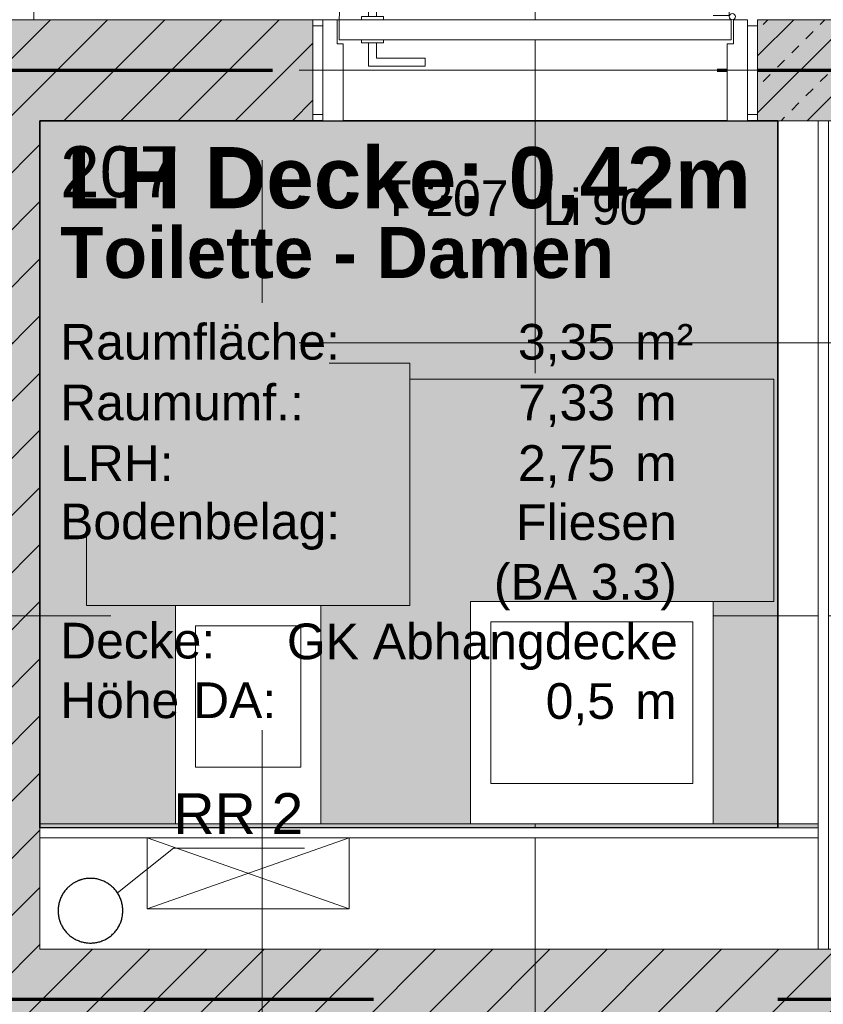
# Model space of a CAD drawing. Header units: metres. Extents: x -45 to 152, y -127 to 99.
# Tile 138 of 256: x -22.88 to -20.89, y -18.51 to -16.07. Entities that reach past the tile are written whole.
import ezdxf
from ezdxf.enums import TextEntityAlignment as Align

# ---------------------------------------------------------------- set-up
doc = ezdxf.new("R2010")
doc.units = ezdxf.units.M
for name, pattern in [('Achsen 01', [5.291531, 3.175, -1.058062, 0.352704, -0.705764]), ('gestrichelt - 01', [2, 1, -1]), ('ISO-07 Punktiert', [0.889, 0.127, -0.762]), ('Raster 01', [2, 1, -1]), ('VW-01 Strichlinie kurz', [2, 1, -1])]:
    doc.linetypes.add(name, pattern=pattern)
for name, color, linetype, lineweight, true_color in [('013_Beton und Stahlbetonarbeiten-000 Sichtbeton-341 tragende In', 5, 'Continuous', 5, 0x0000ff), ('039_Trockenbauarbeiten-350 Deckenspiegel', 7, 'Continuous', 35, 0x008011), ('045_Sanitär Betriebseinrichtung-allg.', 9, 'Continuous', 13, 0x808080), ('045_Sanitärausstattung-allg.', 9, 'Continuous', 9, 0x808080), ('AV1-Achsen', 1, 'Achsen 01', 18, 0xff0000), ('AV1-Raster', 7, 'Raster 01', 9, 0xa6a6a6), ('AV1-Stempel-Türnummern', 7, 'Continuous', 100, 0x02abea)]:
    doc.layers.add(name, color=color, linetype=linetype, lineweight=lineweight, true_color=true_color)
for name, color, linetype, lineweight in [('013_Beton und Stahlbetonarbeiten-000 Unterzüge', 7, 'ISO-07 Punktiert', 13), ('013_Beton und Stahlbetonarbeiten-340 Innenwände', 7, 'Continuous', 18), ('024_Fliesen_Plattenarbeiten-340 Fliesen', 7, 'Continuous', 9), ('027_Tischlerarbeiten-340 Innentüren', 7, 'Continuous', 9), ('031_Metallbauarbeiten-340 Innentüren _ Elemente', 7, 'Continuous', 9), ('039_Trockenbauarbeiten-340 Gipskarton', 7, 'Continuous', 9), ('_1.35m (3D)', 7, 'Continuous', 9), ('_GRU (2D)', 7, 'Continuous', 9), ('_OG 2 (2D)', 7, 'Continuous', 9), ('_OG 2 - DS (2D)', 7, 'Continuous', 9), ('AV1-Brandschutzkonzept-Brandschutzkonzept', 7, 'Continuous', 5), ('AV1-Schnitt Achsen', 7, 'Achsen 01', 18), ('AV1-Stempel-Raumstempel', 7, 'Continuous', 9), ('Keine', 7, 'Continuous', 9)]:
    doc.layers.add(name, color=color, linetype=linetype, lineweight=lineweight)
doc.styles.add('Arial', font='arial.ttf')
doc.styles.add('Arial (bold)', font='arialbd.ttf')
pattern_1 = [(45, (0, 0), (0.07071068, -0.07071068), [0.025, -0.025])]
pattern_2 = [(-135, (0.03106, -0.03313), (0.07071068, -0.07071068), [])]

# ---------------------------------------------------------------- blocks, each defined once
blk = doc.blocks.new('Group-2')
at = {"layer": 'AV1-Raster'}
for p, q in [((-21.6, -22.95), (-21.6, 1.35)), ((1.35, -16.2), (-40.5, -16.2)), ((1.35, -17.55), (-40.5, -17.55))]:
    blk.add_line(p, q, dxfattribs=at)
blk = doc.blocks.new('1.35m (3D)')
at = {"layer": 'AV1-Raster', "color": 7}
blk.add_blockref('Group-2', (0, 0), dxfattribs=at)
blk = doc.blocks.new('OG 2 - DS (2D)')
at = {"layer": '039_Trockenbauarbeiten-350 Deckenspiegel', "linetype": 'Continuous', "lineweight": 0, "transparency": 33554483}
blk.add_hatch(color=106, dxfattribs=at).paths.add_polyline_path([(-22.825, -16.325), (-21, -16.325), (-21, -18.075), (-22.825, -18.075)])
at = {"layer": '039_Trockenbauarbeiten-350 Deckenspiegel', "flags": 128}
blk.add_lwpolyline([(-22.825, -16.325), (-21, -16.325), (-21, -18.075), (-22.825, -18.075)], close=True, dxfattribs=at)
at = {"layer": '039_Trockenbauarbeiten-350 Deckenspiegel', "insert": (-21.9125, -16.4829), "char_height": 0.151309, "attachment_point": 5, "line_spacing_factor": 0.969122, "style": 'Arial (bold)'}
blk.add_mtext('LH Decke: 0,42m', dxfattribs=at)
blk = doc.blocks.new('Group-123')
at = {"layer": '045_Sanitärausstattung-allg.', "linetype": 'Raster 01', "flags": 128}
blk.add_lwpolyline([(-21.01, -16.965), (-21.01, -17.515), (-21.91, -17.515), (-21.91, -16.965)], close=True, dxfattribs=at)
at = {"color": 255, "transparency": 33554559}
blk.add_wipeout([(-21.16, -17.515), (-21.16, -18.065), (-21.76, -18.065), (-21.76, -17.515)], dxfattribs=at).dxf.layer = '045_Sanitärausstattung-allg.'
at = {"layer": '045_Sanitärausstattung-allg.', "flags": 128}
for points in [[(-21.16, -17.515), (-21.16, -18.065), (-21.76, -18.065), (-21.76, -17.515)], [(-21.21, -17.565), (-21.21, -17.965), (-21.71, -17.965), (-21.71, -17.565)]]:
    blk.add_lwpolyline(points, close=True, dxfattribs=at)
blk = doc.blocks.new('Group-124')
at = {"layer": '045_Sanitärausstattung-allg.', "color": 7}
blk.add_blockref('Group-123', (0, 0), dxfattribs=at)
blk = doc.blocks.new('Group-125')
at = {"layer": '045_Sanitärausstattung-allg.', "linetype": 'Raster 01', "flags": 128}
blk.add_lwpolyline([(-21.91, -17.525), (-22.71, -17.525), (-22.71, -16.925), (-21.91, -16.925)], close=True, dxfattribs=at)
at = {"color": 255, "transparency": 33554559}
blk.add_wipeout([(-22.13, -18.065), (-22.49, -18.065), (-22.49, -17.525), (-22.13, -17.525)], dxfattribs=at).dxf.layer = '045_Sanitärausstattung-allg.'
at = {"layer": '045_Sanitärausstattung-allg.', "flags": 128}
for points in [[(-22.13, -18.065), (-22.49, -18.065), (-22.49, -17.525), (-22.13, -17.525)], [(-22.18, -17.925), (-22.44, -17.925), (-22.44, -17.575), (-22.18, -17.575)]]:
    blk.add_lwpolyline(points, close=True, dxfattribs=at)
blk = doc.blocks.new('Group-126')
at = {"layer": '045_Sanitärausstattung-allg.', "color": 7}
blk.add_blockref('Group-125', (0, 0), dxfattribs=at)
blk = doc.blocks.new('Türnummer 2 - Innentür')
at = {"layer": '031_Metallbauarbeiten-340 Innentüren _ Elemente', "char_height": 0.08826, "attachment_point": 8, "line_spacing_factor": 0.965511, "style": 'Arial'}
for s, insert in [('Li', (0, -0.0671)), ('90', (0.1423, -0.0671))]:
    blk.add_mtext(s, dxfattribs=dict(at, insert=insert))
at = {"layer": '031_Metallbauarbeiten-340 Innentüren _ Elemente', "style": 'Arial'}
blk.add_attdef('Türnummer', text='', height=0.0883, dxfattribs=at).set_placement((-0.2903, -0.071), align=Align.BOTTOM_CENTER)
at = {"layer": '031_Metallbauarbeiten-340 Innentüren _ Elemente', "color": 7, "transparency": 33554687, "style": 'Arial'}
blk.add_attdef('Schallschutzklasse', text='', height=0.0883, dxfattribs=at).set_placement((-0.1763, -0.2296), align=Align.BOTTOM_CENTER)
at = {"layer": 'Keine', "color": 0, "flags": 1}
for tag, p in [('Lichte_Breite', (-0.4481, -0.3885)), ('Panikfunktion', (-0.4481, -0.5473)), ('AT-Nr.', (-0.4481, -0.7062))]:
    blk.add_attdef(tag, p, '', height=0.0883, dxfattribs=at)
blk = doc.blocks.new('Raumstempel - Symbol - 1 (2D)')
at = {"layer": 'AV1-Stempel-Raumstempel', "attachment_point": 1, "line_spacing_factor": 0.967919, "style": 'Arial'}
for s, insert, char_height in [('m²', (1.6225, -0.6736), 0.08826), ('Raumfläche:', (0.2, -0.6736), 0.088263), ('Raumumf.:', (0.2, -0.8236), 0.08826), ('m', (1.6225, -0.8236), 0.0883), ('LRH:', (0.2, -0.9736), 0.08826), ('m', (1.6225, -0.9736), 0.0883), ('Bodenbelag:', (0.2, -1.118), 0.088263), ('Decke:', (0.2, -1.4131), 0.08826), ('Höhe DA:', (0.2, -1.5607), 0.08826), ('m', (1.6225, -1.5625), 0.0883)]:
    blk.add_mtext(s, dxfattribs=dict(at, insert=insert, char_height=char_height))
at = {"layer": 'AV1-Stempel-Raumstempel'}
for tag, style, p in [('Raumnummer', 'Arial', (0.2, -0.2337)), ('Raumname', 'Arial (bold)', (0.2, -0.4337))]:
    blk.add_attdef(tag, text='', height=0.1261, dxfattribs=dict(at, style=style)).set_placement(p, align=Align.TOP_LEFT)
at = {"layer": 'AV1-Stempel-Raumstempel', "style": 'Arial'}
for tag, p in [('Raumfläche', (1.5725, -0.6736)), ('Raumumfang', (1.5725, -0.8236)), ('LRH', (1.5725, -0.9736)), ('Bodenbelag', (1.7253, -1.1199)), ('Bodendetail', (1.7253, -1.2674)), ('Decke', (1.7278, -1.415)), ('Höhe_DA', (1.5725, -1.5625))]:
    blk.add_attdef(tag, text='', height=0.0883, dxfattribs=at).set_placement(p, align=Align.TOP_RIGHT)
blk = doc.blocks.new('Group-312')
at = {"layer": '045_Sanitärausstattung-allg.'}
for p, q in [((-22.06, -18.1), (-22.56, -18.275)), ((-22.56, -18.1), (-22.06, -18.275))]:
    blk.add_line(p, q, dxfattribs=at)
at = {"layer": '045_Sanitärausstattung-allg.', "flags": 128}
blk.add_lwpolyline([(-22.06, -18.275), (-22.56, -18.275), (-22.56, -18.1), (-22.06, -18.1)], close=True, dxfattribs=at)
blk = doc.blocks.new('Group-572')
at = {"layer": '045_Sanitär Betriebseinrichtung-allg.', "color": 165, "lineweight": 25, "transparency": 33554687}
blk.add_open_spline([(-22.74, -18.2107), (-22.7214, -18.2), (-22.6786, -18.2), (-22.6414, -18.2214), (-22.62, -18.2586), (-22.62, -18.3014), (-22.6414, -18.3386), (-22.6786, -18.36), (-22.7214, -18.36), (-22.7586, -18.3386), (-22.78, -18.3014), (-22.78, -18.2586), (-22.7586, -18.2214), (-22.74, -18.2107)], degree=2, dxfattribs=at)
blk = doc.blocks.new('Group-573')
at = {"layer": '045_Sanitär Betriebseinrichtung-allg.', "color": 165, "lineweight": 13, "transparency": 33554687, "flags": 128}
blk.add_lwpolyline([(-22.6333, -18.2358), (-22.4947, -18.125), (-22.1704, -18.125)], dxfattribs=at)
at = {"layer": '045_Sanitär Betriebseinrichtung-allg.'}
blk.add_blockref('Group-572', (0, 0), dxfattribs=at)
at = {"layer": '045_Sanitär Betriebseinrichtung-allg.', "color": 165, "transparency": 33554687, "insert": (-22.4947, -17.9892), "char_height": 0.10087, "attachment_point": 1, "line_spacing_factor": 0.967016, "style": 'Arial'}
blk.add_mtext('RR 2', dxfattribs=at)
blk = doc.blocks.new('COE - Innentür 1.10 _ 0.25')
at = {"layer": '027_Tischlerarbeiten-340 Innentüren', "color": 253, "linetype": 'gestrichelt - 01', "lineweight": 9, "transparency": 33554687, "flags": 128}
for points in [[(1.0325, 1.0375), (1.0125, 1.0375), (1.0125, 1.075), (0.8925, 1.075), (0.8925, 1.095), (1.0325, 1.095)], [(0.135, 1.03), (1.105, 1.03), (1.105, 0.98), (0.135, 0.98)], [(0.995, 1.03), (0.995, 1.0375), (1.05, 1.0375), (1.05, 1.03)], [(0.995, 0.9725), (0.995, 0.98), (1.05, 0.98), (1.05, 0.9725)], [(1.0325, 0.9725), (1.0125, 0.9725), (1.0125, 0.935), (0.8925, 0.935), (0.8925, 0.915), (1.0325, 0.915)]]:
    blk.add_lwpolyline(points, close=True, dxfattribs=at)
at = {"layer": '027_Tischlerarbeiten-340 Innentüren', "color": 253, "linetype": 'gestrichelt - 01', "lineweight": 9, "transparency": 33554687}
blk.add_arc((0.1325, 1.0375), 0.9725, 269.5581, 356.6163, dxfattribs=at)
at = {"color": 255}
for points in [[(-0.11, 1.1), (0.11, 1.1), (0.11, 1.075), (-0.11, 1.075)], [(-0.11, 0.025), (0.11, 0.025), (0.11, 0), (-0.11, 0)]]:
    blk.add_wipeout(points, dxfattribs=at).dxf.layer = '027_Tischlerarbeiten-340 Innentüren'
at = {"layer": '027_Tischlerarbeiten-340 Innentüren', "flags": 128}
for points in [[(-0.11, 1.1), (0.11, 1.1), (0.11, 1.075), (-0.11, 1.075)], [(-0.11, 0.025), (0.11, 0.025), (0.11, 0), (-0.11, 0)]]:
    blk.add_lwpolyline(points, close=True, dxfattribs=at)
at = {"color": 255}
blk.add_wipeout([(0.125, 0.06), (0.065, 0.06), (0.065, 0.075), (-0.125, 0.075), (-0.125, 0.025), (0.125, 0.025)], dxfattribs=at).dxf.layer = '027_Tischlerarbeiten-340 Innentüren'
at = {"layer": '027_Tischlerarbeiten-340 Innentüren', "flags": 128}
blk.add_lwpolyline([(0.125, 0.06), (0.065, 0.06), (0.065, 0.075), (-0.125, 0.075), (-0.125, 0.025), (0.125, 0.025)], close=True, dxfattribs=at)
at = {"color": 255}
blk.add_wipeout([(0.125, 1.035), (0.125, 0.065), (0.075, 0.065), (0.075, 1.035)], dxfattribs=at).dxf.layer = '027_Tischlerarbeiten-340 Innentüren'
at = {"layer": '027_Tischlerarbeiten-340 Innentüren', "flags": 128}
blk.add_lwpolyline([(0.125, 1.035), (0.125, 0.065), (0.075, 0.065), (0.075, 1.035)], close=True, dxfattribs=at)
at = {"color": 255}
for points in [[(0.125, 1.04), (0.065, 1.04), (0.065, 1.025), (-0.125, 1.025), (-0.125, 1.075), (0.125, 1.075)], [(0.0675, 0.1375), (0.0675, 0.1575), (0.03, 0.1575), (0.03, 0.2775), (0.01, 0.2775), (0.01, 0.1375)], [(0.1325, 0.1375), (0.1325, 0.1575), (0.17, 0.1575), (0.17, 0.2775), (0.19, 0.2775), (0.19, 0.1375)]]:
    blk.add_wipeout(points, dxfattribs=at).dxf.layer = '027_Tischlerarbeiten-340 Innentüren'
at = {"layer": '027_Tischlerarbeiten-340 Innentüren', "flags": 128}
for points in [[(0.125, 1.04), (0.065, 1.04), (0.065, 1.025), (-0.125, 1.025), (-0.125, 1.075), (0.125, 1.075)], [(0.0675, 0.1375), (0.0675, 0.1575), (0.03, 0.1575), (0.03, 0.2775), (0.01, 0.2775), (0.01, 0.1375)], [(0.1325, 0.1375), (0.1325, 0.1575), (0.17, 0.1575), (0.17, 0.2775), (0.19, 0.2775), (0.19, 0.1375)]]:
    blk.add_lwpolyline(points, close=True, dxfattribs=at)
at = {"color": 255}
for points in [[(0.14, 1.0375), (0.1378, 1.0322), (0.1325, 1.03), (0.1272, 1.0322), (0.125, 1.0375), (0.1272, 1.0428), (0.1325, 1.045), (0.1378, 1.0428)], [(0.0675, 0.175), (0.075, 0.175), (0.075, 0.12), (0.0675, 0.12)], [(0.125, 0.175), (0.1325, 0.175), (0.1325, 0.12), (0.125, 0.12)]]:
    blk.add_wipeout(points, dxfattribs=at).dxf.layer = '027_Tischlerarbeiten-340 Innentüren'
at = {"layer": '027_Tischlerarbeiten-340 Innentüren', "flags": 128}
for points in [[(0.0675, 0.175), (0.075, 0.175), (0.075, 0.12), (0.0675, 0.12)], [(0.125, 0.175), (0.1325, 0.175), (0.1325, 0.12), (0.125, 0.12)]]:
    blk.add_lwpolyline(points, close=True, dxfattribs=at)
at = {"layer": '027_Tischlerarbeiten-340 Innentüren'}
blk.add_circle((0.1325, 1.0375), 0.0075, dxfattribs=at)
blk = doc.blocks.new('Group-673')
at = {"color": 255}
blk.add_wipeout([(-22.91, -16.05), (-22.84, -16.05), (-22.84, -16.075), (-22.91, -16.075)], dxfattribs=at).dxf.layer = '031_Metallbauarbeiten-340 Innentüren _ Elemente'
at = {"layer": '031_Metallbauarbeiten-340 Innentüren _ Elemente', "flags": 128}
blk.add_lwpolyline([(-22.91, -16.05), (-22.84, -16.05), (-22.84, -16.075), (-22.91, -16.075)], close=True, dxfattribs=at)
blk = doc.blocks.new('OG 2 (2D)')
at = {"layer": '013_Beton und Stahlbetonarbeiten-000 Sichtbeton-341 tragende In', "color": 30}
for points in [[(-23.075, -16.075), (-22.825, -16.075), (-23.025, -16.125), (-22.825, -16.125)], [(-22.825, -16.125), (-22.15, -16.125), (-22.825, -16.075), (-22.15, -16.075)], [(-21.05, -16.125), (-20.25, -16.125), (-21.05, -16.075), (-20.25, -16.075)]]:
    blk.add_solid(points, dxfattribs=at)
at = {"layer": '013_Beton und Stahlbetonarbeiten-000 Unterzüge', "linetype": 'VW-01 Strichlinie kurz', "flags": 128}
for points in [[(-23.075, -16.075), (-23.075, -13.625), (-22.825, -13.625), (-22.825, -16.075)], [(-22.15, -16.325), (-22.15, -16.075), (-21.05, -16.075), (-21.05, -16.325)]]:
    blk.add_lwpolyline(points, close=True, dxfattribs=at)
at = {"layer": 'AV1-Brandschutzkonzept-Brandschutzkonzept', "color": 40, "linetype": 'gestrichelt - 01', "lineweight": 70, "true_color": 0xffc000, "transparency": 33554687}
for p, q in [((-22.95, -16.2), (-22.25, -16.2)), ((-21.15, -16.2), (-20.275, -16.2))]:
    blk.add_line(p, q, dxfattribs=at)
at = {"layer": 'AV1-Brandschutzkonzept-Brandschutzkonzept', "color": 14, "linetype": 'gestrichelt - 01', "lineweight": 70, "transparency": 33554687}
blk.add_line((-18, -18.5), (-22.95, -18.5), dxfattribs=at)
at = {"layer": '045_Sanitärausstattung-allg.', "color": 7}
blk.add_blockref('Group-124', (0, 0), dxfattribs=at)
at = {"layer": 'AV1-Stempel-Türnummern', "color": 7}
ref = blk.add_blockref('Türnummer 2 - Innentür', (-21.5335, -16.516), dxfattribs=at)
ref.add_attrib('Türnummer', 'T 207', dxfattribs={"layer": '031_Metallbauarbeiten-340 Innentüren _ Elemente', "height": 0.08826, "style": 'Arial'}).set_placement((-21.8237, -16.587), align=Align.BOTTOM_CENTER)
at = {"color": 255}
blk.add_wipeout([(-20.9, -16.325), (-20.9, -18.375), (-20.875, -18.375), (-20.875, -16.325)], dxfattribs=at).dxf.layer = '039_Trockenbauarbeiten-340 Gipskarton'
at = {"layer": '013_Beton und Stahlbetonarbeiten-340 Innenwände', "linetype": 'Continuous', "lineweight": 0, "true_color": 0xc0c0c0}
blk.add_hatch(color=9, dxfattribs=at).paths.add_polyline_path([(-21.05, -16.075), (-20.25, -16.075), (-20.25, -16.325), (-21.05, -16.325)])
at = {"layer": '013_Beton und Stahlbetonarbeiten-340 Innenwände', "linetype": 'Continuous', "lineweight": 13}
h = blk.add_hatch(dxfattribs=at)
h.set_pattern_fill('Stahlbeton-1', color=251, style=0, pattern_type=2)
h.set_pattern_definition(pattern_1)
h.paths.add_polyline_path([(-21.05, -16.075), (-20.25, -16.075), (-20.25, -16.325), (-21.05, -16.325)])
h = blk.add_hatch(dxfattribs=at)
h.set_pattern_fill('Stahlbeton', color=251, style=0, pattern_type=2)
h.set_pattern_definition(pattern_2)
h.paths.add_polyline_path([(-21.05, -16.075), (-20.25, -16.075), (-20.25, -16.325), (-21.05, -16.325)])
at = {"layer": '013_Beton und Stahlbetonarbeiten-340 Innenwände', "flags": 128}
blk.add_lwpolyline([(-21.05, -16.075), (-20.25, -16.075), (-20.25, -16.325), (-21.05, -16.325)], close=True, dxfattribs=at)
at = {"layer": '039_Trockenbauarbeiten-340 Gipskarton', "flags": 128}
blk.add_lwpolyline([(-20.9, -16.325), (-20.9, -18.375), (-20.875, -18.375), (-20.875, -16.325)], close=True, dxfattribs=at)
at = {"layer": '045_Sanitärausstattung-allg.', "color": 7}
blk.add_blockref('Group-126', (0, 0), dxfattribs=at)
at = {"layer": 'AV1-Stempel-Raumstempel'}
blk.add_blockref('Raumstempel - Symbol - 1 (2D)', (-22.9751, -16.1544), dxfattribs=at).add_auto_attribs({'Raumname': 'Toilette - Damen', 'Raumnummer': '207', 'Bodendetail': '(BA 3.3)', 'Raumfläche': '3,35', 'LRH': '2,75', 'Raumumfang': '7,33', 'Höhe_DA': '0,5', 'Decke': 'GK Abhangdecke', 'Bodenbelag': 'Fliesen'})
at = {"color": 255}
blk.add_wipeout([(-20.9, -18.1), (-20.9, -18.075), (-22.825, -18.075), (-22.825, -18.1)], dxfattribs=at).dxf.layer = '039_Trockenbauarbeiten-340 Gipskarton'
at = {"layer": '013_Beton und Stahlbetonarbeiten-340 Innenwände', "linetype": 'Continuous', "lineweight": 0, "true_color": 0xc0c0c0}
blk.add_hatch(color=9, dxfattribs=at).paths.add_polyline_path([(-22.15, -16.075), (-23.075, -16.075), (-23.075, -21.475), (-22.825, -21.475), (-22.825, -18.625), (-17.875, -18.625), (-17.875, -16.075), (-19.15, -16.075), (-19.15, -16.325), (-18.125, -16.325), (-18.125, -18.375), (-22.825, -18.375), (-22.825, -16.325), (-22.15, -16.325)])
at = {"layer": '013_Beton und Stahlbetonarbeiten-340 Innenwände', "linetype": 'Continuous', "lineweight": 13}
h = blk.add_hatch(dxfattribs=at)
h.set_pattern_fill('Stahlbeton-1', color=251, style=0, pattern_type=2)
h.set_pattern_definition(pattern_1)
h.paths.add_polyline_path([(-22.15, -16.075), (-23.075, -16.075), (-23.075, -21.475), (-22.825, -21.475), (-22.825, -18.625), (-17.875, -18.625), (-17.875, -16.075), (-19.15, -16.075), (-19.15, -16.325), (-18.125, -16.325), (-18.125, -18.375), (-22.825, -18.375), (-22.825, -16.325), (-22.15, -16.325)])
h = blk.add_hatch(dxfattribs=at)
h.set_pattern_fill('Stahlbeton', color=251, style=0, pattern_type=2)
h.set_pattern_definition(pattern_2)
h.paths.add_polyline_path([(-22.15, -16.075), (-23.075, -16.075), (-23.075, -21.475), (-22.825, -21.475), (-22.825, -18.625), (-17.875, -18.625), (-17.875, -16.075), (-19.15, -16.075), (-19.15, -16.325), (-18.125, -16.325), (-18.125, -18.375), (-22.825, -18.375), (-22.825, -16.325), (-22.15, -16.325)])
at = {"layer": '024_Fliesen_Plattenarbeiten-340 Fliesen', "linetype": 'Continuous', "lineweight": 0}
blk.add_hatch(color=140, dxfattribs=at).paths.add_polyline_path([(-22.825, -18.065), (-20.9, -18.065), (-20.9, -18.075), (-22.825, -18.075)])
at = {"layer": '013_Beton und Stahlbetonarbeiten-340 Innenwände', "flags": 128}
blk.add_lwpolyline([(-22.15, -16.075), (-23.075, -16.075), (-23.075, -21.475), (-22.825, -21.475), (-22.825, -18.625), (-17.875, -18.625), (-17.875, -16.075), (-19.15, -16.075), (-19.15, -16.325), (-18.125, -16.325), (-18.125, -18.375), (-22.825, -18.375), (-22.825, -16.325), (-22.15, -16.325)], close=True, dxfattribs=at)
at = {"layer": '024_Fliesen_Plattenarbeiten-340 Fliesen', "flags": 128}
blk.add_lwpolyline([(-22.825, -18.065), (-20.9, -18.065), (-20.9, -18.075), (-22.825, -18.075)], close=True, dxfattribs=at)
at = {"layer": '039_Trockenbauarbeiten-340 Gipskarton', "flags": 128}
blk.add_lwpolyline([(-20.9, -18.1), (-20.9, -18.075), (-22.825, -18.075), (-22.825, -18.1)], close=True, dxfattribs=at)
at = {"layer": '045_Sanitär Betriebseinrichtung-allg.'}
blk.add_blockref('Group-573', (0, 0), dxfattribs=at)
at = {"layer": '045_Sanitärausstattung-allg.', "color": 7}
blk.add_blockref('Group-312', (0, 0), dxfattribs=at)
at = {"layer": '031_Metallbauarbeiten-340 Innentüren _ Elemente', "color": 7, "xscale": -1, "rotation": 270}
blk.add_blockref('COE - Innentür 1.10 _ 0.25', (-22.15, -16.2), dxfattribs=at)
at = {"layer": '031_Metallbauarbeiten-340 Innentüren _ Elemente', "color": 7}
blk.add_blockref('Group-673', (0, 0), dxfattribs=at)
blk = doc.blocks.new('Group-738')
at = {"layer": 'AV1-Achsen'}
blk.add_line((-43.35, -16.2), (4.2, -16.2), dxfattribs=at)
blk = doc.blocks.new('Group-743')
at = {"layer": 'AV1-Schnitt Achsen'}
blk.add_line((-43.35, -16.875), (4.2, -16.875), dxfattribs=at)
blk = doc.blocks.new('Group-748')
at = {"layer": 'AV1-Schnitt Achsen'}
blk.add_line((-22.275, -26.3), (-22.275, 4.7), dxfattribs=at)
blk = doc.blocks.new('GRU (2D)')
at = {"layer": 'AV1-Achsen', "color": 7}
blk.add_blockref('Group-738', (0, 0), dxfattribs=at)
at = {"layer": 'AV1-Schnitt Achsen', "color": 7}
for name in ['Group-748', 'Group-743']:
    blk.add_blockref(name, (0, 0), dxfattribs=at)

msp = doc.modelspace()

# ---------------------------------------------------------------- block references
at = {"layer": '_1.35m (3D)'}
msp.add_blockref('1.35m (3D)', (0, 0), dxfattribs=at)

# ---------------------------------------------------------------- next in the draw order: block references
at = {"layer": '_OG 2 - DS (2D)'}
msp.add_blockref('OG 2 - DS (2D)', (0, 0), dxfattribs=at)

# ---------------------------------------------------------------- next in the draw order: block references
at = {"layer": '_OG 2 (2D)'}
msp.add_blockref('OG 2 (2D)', (0, 0), dxfattribs=at)

# ---------------------------------------------------------------- next in the draw order: block references
at = {"layer": '_GRU (2D)'}
msp.add_blockref('GRU (2D)', (0, 0), dxfattribs=at)

doc.saveas('drawing.dxf')
